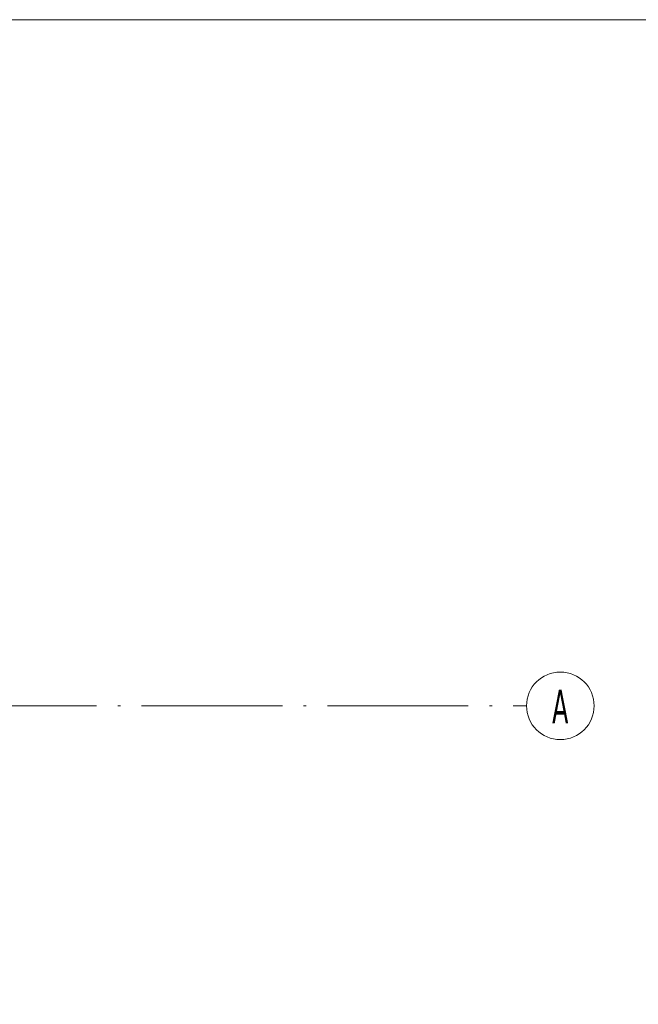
# Model space of a CAD drawing. Header units: millimetres. Extents: x 0 to 1517, y -116 to 725.
# Tile 97 of 256: x 789 to 833, y 169 to 239. Entities that reach past the tile are written whole.
import ezdxf

# ---------------------------------------------------------------- set-up
doc = ezdxf.new("R2010")
doc.units = ezdxf.units.MM
doc.linetypes.add('CADWORK_5', pattern=[13.2, 10, -1.5, 0.2, -1.5])
doc.layers.add('Ech.1_75', color=7, linetype='Continuous')
doc.styles.add('tahoma-', font='txt', dxfattribs={"height": 1})

msp = doc.modelspace()

# ---------------------------------------------------------------- linework, layer by layer
at = {"layer": 'Ech.1_75', "color": 7, "linetype": 'Continuous', "lineweight": 5}
msp.add_lwpolyline([(644.722, 239.316), (644.722, -108.036), (947.01, -108.036), (947.01, 239.316), (644.722, 239.316)], close=True, dxfattribs=at)

# ---------------------------------------------------------------- next in the draw order: wipeouts: each hides what was drawn before it
at = {"linetype": 'Continuous'}
msp.add_wipeout([(826.991, 188.188), (827.007, 188.188), (827.022, 188.189), (827.037, 188.189), (827.052, 188.189), (827.067, 188.19), (827.082, 188.19), (827.097, 188.191), (827.112, 188.191), (827.127, 188.192), (827.142, 188.193), (827.157, 188.194), (827.172, 188.195), (827.187, 188.196), (827.202, 188.198), (827.217, 188.199), (827.232, 188.201), (827.247, 188.202), (827.262, 188.204), (827.277, 188.206), (827.292, 188.207), (827.307, 188.209), (827.322, 188.211), (827.337, 188.213), (827.352, 188.216), (827.367, 188.218), (827.382, 188.22), (827.397, 188.223), (827.412, 188.225), (827.426, 188.228), (827.441, 188.231), (827.456, 188.234), (827.471, 188.237), (827.486, 188.24), (827.5, 188.243), (827.515, 188.246), (827.53, 188.25), (827.544, 188.253), (827.559, 188.257), (827.574, 188.26), (827.588, 188.264), (827.603, 188.268), (827.618, 188.272), (827.632, 188.276), (827.647, 188.28), (827.661, 188.284), (827.676, 188.288), (827.69, 188.292), (827.704, 188.297), (827.719, 188.301), (827.733, 188.306), (827.747, 188.311), (827.762, 188.315), (827.776, 188.32), (827.79, 188.325), (827.804, 188.33), (827.819, 188.335), (827.833, 188.341), (827.847, 188.346), (827.861, 188.351), (827.875, 188.357), (827.889, 188.363), (827.903, 188.368), (827.917, 188.374), (827.931, 188.38), (827.945, 188.386), (827.958, 188.392), (827.972, 188.398), (827.986, 188.404), (828, 188.41), (828.013, 188.417), (828.027, 188.423), (828.041, 188.43), (828.054, 188.437), (828.068, 188.443), (828.081, 188.45), (828.094, 188.457), (828.108, 188.464), (828.121, 188.471), (828.134, 188.478), (828.148, 188.485), (828.161, 188.493), (828.174, 188.5), (828.187, 188.507), (828.2, 188.515), (828.213, 188.523), (828.226, 188.53), (828.239, 188.538), (828.252, 188.546), (828.265, 188.554), (828.277, 188.562), (828.29, 188.57), (828.303, 188.578), (828.315, 188.587), (828.328, 188.595), (828.34, 188.603), (828.353, 188.612), (828.365, 188.621), (828.378, 188.629), (828.39, 188.638), (828.402, 188.647), (828.414, 188.656), (828.426, 188.665), (828.439, 188.674), (828.451, 188.683), (828.462, 188.692), (828.474, 188.701), (828.486, 188.711), (828.498, 188.72), (828.51, 188.73), (828.521, 188.739), (828.533, 188.749), (828.544, 188.759), (828.556, 188.768), (828.567, 188.778), (828.579, 188.788), (828.59, 188.798), (828.601, 188.808), (828.612, 188.818), (828.623, 188.829), (828.634, 188.839), (828.645, 188.849), (828.656, 188.86), (828.667, 188.87), (828.678, 188.881), (828.689, 188.891), (828.699, 188.902), (828.71, 188.913), (828.72, 188.924), (828.731, 188.935), (828.741, 188.946), (828.751, 188.957), (828.762, 188.968), (828.772, 188.979), (828.782, 188.99), (828.792, 189.001), (828.802, 189.013), (828.812, 189.024), (828.821, 189.036), (828.831, 189.047), (828.841, 189.059), (828.85, 189.07), (828.86, 189.082), (828.869, 189.094), (828.879, 189.106), (828.888, 189.117), (828.897, 189.129), (828.906, 189.141), (828.915, 189.153), (828.924, 189.166), (828.933, 189.178), (828.942, 189.19), (828.951, 189.202), (828.959, 189.215), (828.968, 189.227), (828.976, 189.239), (828.985, 189.252), (828.993, 189.264), (829.002, 189.277), (829.01, 189.29), (829.018, 189.302), (829.026, 189.315), (829.034, 189.328), (829.042, 189.341), (829.05, 189.354), (829.057, 189.367), (829.065, 189.38), (829.072, 189.393), (829.08, 189.406), (829.087, 189.419), (829.095, 189.432), (829.102, 189.445), (829.109, 189.459), (829.116, 189.472), (829.123, 189.485), (829.13, 189.499), (829.137, 189.512), (829.143, 189.526), (829.15, 189.539), (829.157, 189.553), (829.163, 189.567), (829.169, 189.58), (829.176, 189.594), (829.182, 189.608), (829.188, 189.621), (829.194, 189.635), (829.2, 189.649), (829.206, 189.663), (829.212, 189.677), (829.217, 189.691), (829.223, 189.705), (829.228, 189.719), (829.234, 189.733), (829.239, 189.747), (829.244, 189.761), (829.25, 189.775), (829.255, 189.79), (829.26, 189.804), (829.265, 189.818), (829.269, 189.832), (829.274, 189.847), (829.279, 189.861), (829.283, 189.876), (829.288, 189.89), (829.292, 189.904), (829.296, 189.919), (829.3, 189.933), (829.304, 189.948), (829.308, 189.962), (829.312, 189.977), (829.316, 189.992), (829.32, 190.006), (829.323, 190.021), (829.327, 190.036), (829.33, 190.05), (829.334, 190.065), (829.337, 190.08), (829.34, 190.094), (829.343, 190.109), (829.346, 190.124), (829.349, 190.139), (829.352, 190.154), (829.354, 190.168), (829.357, 190.183), (829.36, 190.198), (829.362, 190.213), (829.364, 190.228), (829.366, 190.243), (829.369, 190.258), (829.371, 190.273), (829.373, 190.288), (829.374, 190.303), (829.376, 190.318), (829.378, 190.333), (829.379, 190.348), (829.381, 190.363), (829.382, 190.378), (829.383, 190.393), (829.385, 190.408), (829.386, 190.423), (829.387, 190.438), (829.388, 190.453), (829.388, 190.468), (829.389, 190.483), (829.39, 190.498), (829.39, 190.513), (829.391, 190.528), (829.391, 190.543), (829.391, 190.558), (829.391, 190.573), (829.391, 190.588), (829.391, 190.604), (829.391, 190.619), (829.391, 190.634), (829.391, 190.649), (829.39, 190.664), (829.39, 190.679), (829.389, 190.694), (829.388, 190.709), (829.388, 190.724), (829.387, 190.739), (829.386, 190.754), (829.385, 190.769), (829.383, 190.784), (829.382, 190.799), (829.381, 190.814), (829.379, 190.829), (829.378, 190.844), (829.376, 190.859), (829.374, 190.874), (829.373, 190.889), (829.371, 190.904), (829.369, 190.919), (829.366, 190.934), (829.364, 190.949), (829.362, 190.964), (829.36, 190.979), (829.357, 190.994), (829.354, 191.008), (829.352, 191.023), (829.349, 191.038), (829.346, 191.053), (829.343, 191.068), (829.34, 191.083), (829.337, 191.097), (829.334, 191.112), (829.33, 191.127), (829.327, 191.141), (829.323, 191.156), (829.32, 191.171), (829.316, 191.185), (829.312, 191.2), (829.308, 191.214), (829.304, 191.229), (829.3, 191.244), (829.296, 191.258), (829.292, 191.272), (829.288, 191.287), (829.283, 191.301), (829.279, 191.316), (829.274, 191.33), (829.269, 191.344), (829.265, 191.359), (829.26, 191.373), (829.255, 191.387), (829.25, 191.401), (829.244, 191.416), (829.239, 191.43), (829.234, 191.444), (829.228, 191.458), (829.223, 191.472), (829.217, 191.486), (829.212, 191.5), (829.206, 191.514), (829.2, 191.528), (829.194, 191.542), (829.188, 191.555), (829.182, 191.569), (829.176, 191.583), (829.169, 191.597), (829.163, 191.61), (829.157, 191.624), (829.15, 191.638), (829.143, 191.651), (829.137, 191.665), (829.13, 191.678), (829.123, 191.691), (829.116, 191.705), (829.109, 191.718), (829.102, 191.731), (829.095, 191.745), (829.087, 191.758), (829.08, 191.771), (829.072, 191.784), (829.065, 191.797), (829.057, 191.81), (829.05, 191.823), (829.042, 191.836), (829.034, 191.849), (829.026, 191.862), (829.018, 191.874), (829.01, 191.887), (829.002, 191.9), (828.993, 191.912), (828.985, 191.925), (828.976, 191.937), (828.968, 191.95), (828.959, 191.962), (828.951, 191.975), (828.942, 191.987), (828.933, 191.999), (828.924, 192.011), (828.915, 192.023), (828.906, 192.035), (828.897, 192.047), (828.888, 192.059), (828.879, 192.071), (828.869, 192.083), (828.86, 192.095), (828.85, 192.107), (828.841, 192.118), (828.831, 192.13), (828.821, 192.141), (828.812, 192.153), (828.802, 192.164), (828.792, 192.176), (828.782, 192.187), (828.772, 192.198), (828.762, 192.209), (828.751, 192.22), (828.741, 192.231), (828.731, 192.242), (828.72, 192.253), (828.71, 192.264), (828.699, 192.275), (828.689, 192.285), (828.678, 192.296), (828.667, 192.307), (828.656, 192.317), (828.645, 192.328), (828.634, 192.338), (828.623, 192.348), (828.612, 192.358), (828.601, 192.369), (828.59, 192.379), (828.579, 192.389), (828.567, 192.399), (828.556, 192.409), (828.544, 192.418), (828.533, 192.428), (828.521, 192.438), (828.51, 192.447), (828.498, 192.457), (828.486, 192.466), (828.474, 192.476), (828.462, 192.485), (828.451, 192.494), (828.439, 192.503), (828.426, 192.512), (828.414, 192.521), (828.402, 192.53), (828.39, 192.539), (828.378, 192.548), (828.365, 192.556), (828.353, 192.565), (828.34, 192.573), (828.328, 192.582), (828.315, 192.59), (828.303, 192.599), (828.29, 192.607), (828.277, 192.615), (828.265, 192.623), (828.252, 192.631), (828.239, 192.639), (828.226, 192.647), (828.213, 192.654), (828.2, 192.662), (828.187, 192.669), (828.174, 192.677), (828.161, 192.684), (828.148, 192.692), (828.134, 192.699), (828.121, 192.706), (828.108, 192.713), (828.094, 192.72), (828.081, 192.727), (828.068, 192.734), (828.054, 192.74), (828.041, 192.747), (828.027, 192.754), (828.013, 192.76), (828, 192.766), (827.986, 192.773), (827.972, 192.779), (827.958, 192.785), (827.945, 192.791), (827.931, 192.797), (827.917, 192.803), (827.903, 192.809), (827.889, 192.814), (827.875, 192.82), (827.861, 192.825), (827.847, 192.831), (827.833, 192.836), (827.819, 192.841), (827.804, 192.847), (827.79, 192.852), (827.776, 192.857), (827.762, 192.861), (827.747, 192.866), (827.733, 192.871), (827.719, 192.876), (827.704, 192.88), (827.69, 192.885), (827.676, 192.889), (827.661, 192.893), (827.647, 192.897), (827.632, 192.901), (827.618, 192.905), (827.603, 192.909), (827.588, 192.913), (827.574, 192.917), (827.559, 192.92), (827.544, 192.924), (827.53, 192.927), (827.515, 192.931), (827.5, 192.934), (827.486, 192.937), (827.471, 192.94), (827.456, 192.943), (827.441, 192.946), (827.426, 192.949), (827.412, 192.951), (827.397, 192.954), (827.382, 192.956), (827.367, 192.959), (827.352, 192.961), (827.337, 192.963), (827.322, 192.966), (827.307, 192.968), (827.292, 192.97), (827.277, 192.971), (827.262, 192.973), (827.247, 192.975), (827.232, 192.976), (827.217, 192.978), (827.202, 192.979), (827.187, 192.98), (827.172, 192.982), (827.157, 192.983), (827.142, 192.984), (827.127, 192.985), (827.112, 192.985), (827.097, 192.986), (827.082, 192.987), (827.067, 192.987), (827.052, 192.988), (827.037, 192.988), (827.022, 192.988), (827.007, 192.988), (826.991, 192.988), (826.976, 192.988), (826.961, 192.988), (826.946, 192.988), (826.931, 192.988), (826.916, 192.987), (826.901, 192.987), (826.886, 192.986), (826.871, 192.985), (826.856, 192.985), (826.841, 192.984), (826.826, 192.983), (826.811, 192.982), (826.796, 192.98), (826.781, 192.979), (826.766, 192.978), (826.751, 192.976), (826.736, 192.975), (826.721, 192.973), (826.706, 192.971), (826.691, 192.97), (826.676, 192.968), (826.661, 192.966), (826.646, 192.963), (826.631, 192.961), (826.616, 192.959), (826.601, 192.956), (826.586, 192.954), (826.571, 192.951), (826.557, 192.949), (826.542, 192.946), (826.527, 192.943), (826.512, 192.94), (826.497, 192.937), (826.483, 192.934), (826.468, 192.931), (826.453, 192.927), (826.439, 192.924), (826.424, 192.92), (826.409, 192.917), (826.395, 192.913), (826.38, 192.909), (826.365, 192.905), (826.351, 192.901), (826.336, 192.897), (826.322, 192.893), (826.307, 192.889), (826.293, 192.885), (826.279, 192.88), (826.264, 192.876), (826.25, 192.871), (826.236, 192.866), (826.221, 192.861), (826.207, 192.857), (826.193, 192.852), (826.179, 192.847), (826.164, 192.841), (826.15, 192.836), (826.136, 192.831), (826.122, 192.825), (826.108, 192.82), (826.094, 192.814), (826.08, 192.809), (826.066, 192.803), (826.052, 192.797), (826.038, 192.791), (826.025, 192.785), (826.011, 192.779), (825.997, 192.773), (825.983, 192.766), (825.97, 192.76), (825.956, 192.754), (825.942, 192.747), (825.929, 192.74), (825.915, 192.734), (825.902, 192.727), (825.889, 192.72), (825.875, 192.713), (825.862, 192.706), (825.849, 192.699), (825.835, 192.692), (825.822, 192.684), (825.809, 192.677), (825.796, 192.669), (825.783, 192.662), (825.77, 192.654), (825.757, 192.647), (825.744, 192.639), (825.731, 192.631), (825.718, 192.623), (825.706, 192.615), (825.693, 192.607), (825.68, 192.599), (825.668, 192.59), (825.655, 192.582), (825.642, 192.573), (825.63, 192.565), (825.618, 192.556), (825.605, 192.548), (825.593, 192.539), (825.581, 192.53), (825.569, 192.521), (825.557, 192.512), (825.544, 192.503), (825.532, 192.494), (825.521, 192.485), (825.509, 192.476), (825.497, 192.466), (825.485, 192.457), (825.473, 192.447), (825.462, 192.438), (825.45, 192.428), (825.439, 192.418), (825.427, 192.409), (825.416, 192.399), (825.404, 192.389), (825.393, 192.379), (825.382, 192.369), (825.371, 192.358), (825.36, 192.348), (825.349, 192.338), (825.338, 192.328), (825.327, 192.317), (825.316, 192.307), (825.305, 192.296), (825.294, 192.285), (825.284, 192.275), (825.273, 192.264), (825.263, 192.253), (825.252, 192.242), (825.242, 192.231), (825.232, 192.22), (825.221, 192.209), (825.211, 192.198), (825.201, 192.187), (825.191, 192.176), (825.181, 192.164), (825.171, 192.153), (825.162, 192.141), (825.152, 192.13), (825.142, 192.118), (825.133, 192.107), (825.123, 192.095), (825.114, 192.083), (825.104, 192.071), (825.095, 192.059), (825.086, 192.047), (825.077, 192.035), (825.068, 192.023), (825.059, 192.011), (825.05, 191.999), (825.041, 191.987), (825.032, 191.975), (825.024, 191.962), (825.015, 191.95), (825.007, 191.937), (824.998, 191.925), (824.99, 191.912), (824.981, 191.9), (824.973, 191.887), (824.965, 191.874), (824.957, 191.862), (824.949, 191.849), (824.941, 191.836), (824.933, 191.823), (824.926, 191.81), (824.918, 191.797), (824.911, 191.784), (824.903, 191.771), (824.896, 191.758), (824.888, 191.745), (824.881, 191.731), (824.874, 191.718), (824.867, 191.705), (824.86, 191.691), (824.853, 191.678), (824.846, 191.665), (824.84, 191.651), (824.833, 191.638), (824.826, 191.624), (824.82, 191.61), (824.814, 191.597), (824.807, 191.583), (824.801, 191.569), (824.795, 191.555), (824.789, 191.542), (824.783, 191.528), (824.777, 191.514), (824.771, 191.5), (824.766, 191.486), (824.76, 191.472), (824.755, 191.458), (824.749, 191.444), (824.744, 191.43), (824.739, 191.416), (824.733, 191.401), (824.728, 191.387), (824.723, 191.373), (824.718, 191.359), (824.714, 191.344), (824.709, 191.33), (824.704, 191.316), (824.7, 191.301), (824.695, 191.287), (824.691, 191.272), (824.687, 191.258), (824.683, 191.244), (824.679, 191.229), (824.675, 191.214), (824.671, 191.2), (824.667, 191.185), (824.663, 191.171), (824.66, 191.156), (824.656, 191.141), (824.653, 191.127), (824.649, 191.112), (824.646, 191.097), (824.643, 191.083), (824.64, 191.068), (824.637, 191.053), (824.634, 191.038), (824.631, 191.023), (824.629, 191.008), (824.626, 190.994), (824.623, 190.979), (824.621, 190.964), (824.619, 190.949), (824.617, 190.934), (824.614, 190.919), (824.612, 190.904), (824.61, 190.889), (824.609, 190.874), (824.607, 190.859), (824.605, 190.844), (824.604, 190.829), (824.602, 190.814), (824.601, 190.799), (824.6, 190.784), (824.598, 190.769), (824.597, 190.754), (824.596, 190.739), (824.595, 190.724), (824.595, 190.709), (824.594, 190.694), (824.593, 190.679), (824.593, 190.664), (824.592, 190.649), (824.592, 190.634), (824.592, 190.619), (824.592, 190.604), (824.591, 190.588), (824.592, 190.573), (824.592, 190.558), (824.592, 190.543), (824.592, 190.528), (824.593, 190.513), (824.593, 190.498), (824.594, 190.483), (824.595, 190.468), (824.595, 190.453), (824.596, 190.438), (824.597, 190.423), (824.598, 190.408), (824.6, 190.393), (824.601, 190.378), (824.602, 190.363), (824.604, 190.348), (824.605, 190.333), (824.607, 190.318), (824.609, 190.303), (824.61, 190.288), (824.612, 190.273), (824.614, 190.258), (824.617, 190.243), (824.619, 190.228), (824.621, 190.213), (824.623, 190.198), (824.626, 190.183), (824.629, 190.168), (824.631, 190.154), (824.634, 190.139), (824.637, 190.124), (824.64, 190.109), (824.643, 190.094), (824.646, 190.08), (824.649, 190.065), (824.653, 190.05), (824.656, 190.036), (824.66, 190.021), (824.663, 190.006), (824.667, 189.992), (824.671, 189.977), (824.675, 189.962), (824.679, 189.948), (824.683, 189.933), (824.687, 189.919), (824.691, 189.904), (824.695, 189.89), (824.7, 189.876), (824.704, 189.861), (824.709, 189.847), (824.714, 189.832), (824.718, 189.818), (824.723, 189.804), (824.728, 189.79), (824.733, 189.775), (824.739, 189.761), (824.744, 189.747), (824.749, 189.733), (824.755, 189.719), (824.76, 189.705), (824.766, 189.691), (824.771, 189.677), (824.777, 189.663), (824.783, 189.649), (824.789, 189.635), (824.795, 189.621), (824.801, 189.608), (824.807, 189.594), (824.814, 189.58), (824.82, 189.567), (824.826, 189.553), (824.833, 189.539), (824.84, 189.526), (824.846, 189.512), (824.853, 189.499), (824.86, 189.485), (824.867, 189.472), (824.874, 189.459), (824.881, 189.445), (824.888, 189.432), (824.896, 189.419), (824.903, 189.406), (824.911, 189.393), (824.918, 189.38), (824.926, 189.367), (824.933, 189.354), (824.941, 189.341), (824.949, 189.328), (824.957, 189.315), (824.965, 189.302), (824.973, 189.29), (824.981, 189.277), (824.99, 189.264), (824.998, 189.252), (825.007, 189.239), (825.015, 189.227), (825.024, 189.215), (825.032, 189.202), (825.041, 189.19), (825.05, 189.178), (825.059, 189.166), (825.068, 189.153), (825.077, 189.141), (825.086, 189.129), (825.095, 189.117), (825.104, 189.106), (825.114, 189.094), (825.123, 189.082), (825.133, 189.07), (825.142, 189.059), (825.152, 189.047), (825.162, 189.036), (825.171, 189.024), (825.181, 189.013), (825.191, 189.001), (825.201, 188.99), (825.211, 188.979), (825.221, 188.968), (825.232, 188.957), (825.242, 188.946), (825.252, 188.935), (825.263, 188.924), (825.273, 188.913), (825.284, 188.902), (825.294, 188.891), (825.305, 188.881), (825.316, 188.87), (825.327, 188.86), (825.338, 188.849), (825.349, 188.839), (825.36, 188.829), (825.371, 188.818), (825.382, 188.808), (825.393, 188.798), (825.404, 188.788), (825.416, 188.778), (825.427, 188.768), (825.439, 188.759), (825.45, 188.749), (825.462, 188.739), (825.473, 188.73), (825.485, 188.72), (825.497, 188.711), (825.509, 188.701), (825.521, 188.692), (825.532, 188.683), (825.544, 188.674), (825.557, 188.665), (825.569, 188.656), (825.581, 188.647), (825.593, 188.638), (825.605, 188.629), (825.618, 188.621), (825.63, 188.612), (825.642, 188.603), (825.655, 188.595), (825.668, 188.587), (825.68, 188.578), (825.693, 188.57), (825.706, 188.562), (825.718, 188.554), (825.731, 188.546), (825.744, 188.538), (825.757, 188.53), (825.77, 188.523), (825.783, 188.515), (825.796, 188.507), (825.809, 188.5), (825.822, 188.493), (825.835, 188.485), (825.849, 188.478), (825.862, 188.471), (825.875, 188.464), (825.889, 188.457), (825.902, 188.45), (825.915, 188.443), (825.929, 188.437), (825.942, 188.43), (825.956, 188.423), (825.97, 188.417), (825.983, 188.41), (825.997, 188.404), (826.011, 188.398), (826.025, 188.392), (826.038, 188.386), (826.052, 188.38), (826.066, 188.374), (826.08, 188.368), (826.094, 188.363), (826.108, 188.357), (826.122, 188.351), (826.136, 188.346), (826.15, 188.341), (826.164, 188.335), (826.179, 188.33), (826.193, 188.325), (826.207, 188.32), (826.221, 188.315), (826.236, 188.311), (826.25, 188.306), (826.264, 188.301), (826.279, 188.297), (826.293, 188.292), (826.307, 188.288), (826.322, 188.284), (826.336, 188.28), (826.351, 188.276), (826.365, 188.272), (826.38, 188.268), (826.395, 188.264), (826.409, 188.26), (826.424, 188.257), (826.439, 188.253), (826.453, 188.25), (826.468, 188.246), (826.483, 188.243), (826.497, 188.24), (826.512, 188.237), (826.527, 188.234), (826.542, 188.231), (826.557, 188.228), (826.571, 188.225), (826.586, 188.223), (826.601, 188.22), (826.616, 188.218), (826.631, 188.216), (826.646, 188.213), (826.661, 188.211), (826.676, 188.209), (826.691, 188.207), (826.706, 188.206), (826.721, 188.204), (826.736, 188.202), (826.751, 188.201), (826.766, 188.199), (826.781, 188.198), (826.796, 188.196), (826.811, 188.195), (826.826, 188.194), (826.841, 188.193), (826.856, 188.192), (826.871, 188.191), (826.886, 188.191), (826.901, 188.19), (826.916, 188.19), (826.931, 188.189), (826.946, 188.189), (826.961, 188.189), (826.976, 188.188)], dxfattribs=at).dxf.layer = 'Ech.1_75'

# ---------------------------------------------------------------- next in the draw order: linework, layer by layer
at = {"layer": 'Ech.1_75', "color": 7, "linetype": 'CADWORK_5', "lineweight": 5}
msp.add_lwpolyline([(665.249, 190.588), (824.591, 190.588)], dxfattribs=at)
at = {"layer": 'Ech.1_75', "color": 7, "lineweight": 5}
msp.add_circle((826.991, 190.588), 2.4, dxfattribs=at)

# ---------------------------------------------------------------- next in the draw order: texts
at = {"layer": 'Ech.1_75', "color": 7, "linetype": 'Continuous', "style": 'tahoma-', "width": 0.6}
msp.add_text('A', height=2.392, dxfattribs=at).set_placement((826.403, 189.338))

doc.saveas('drawing.dxf')
